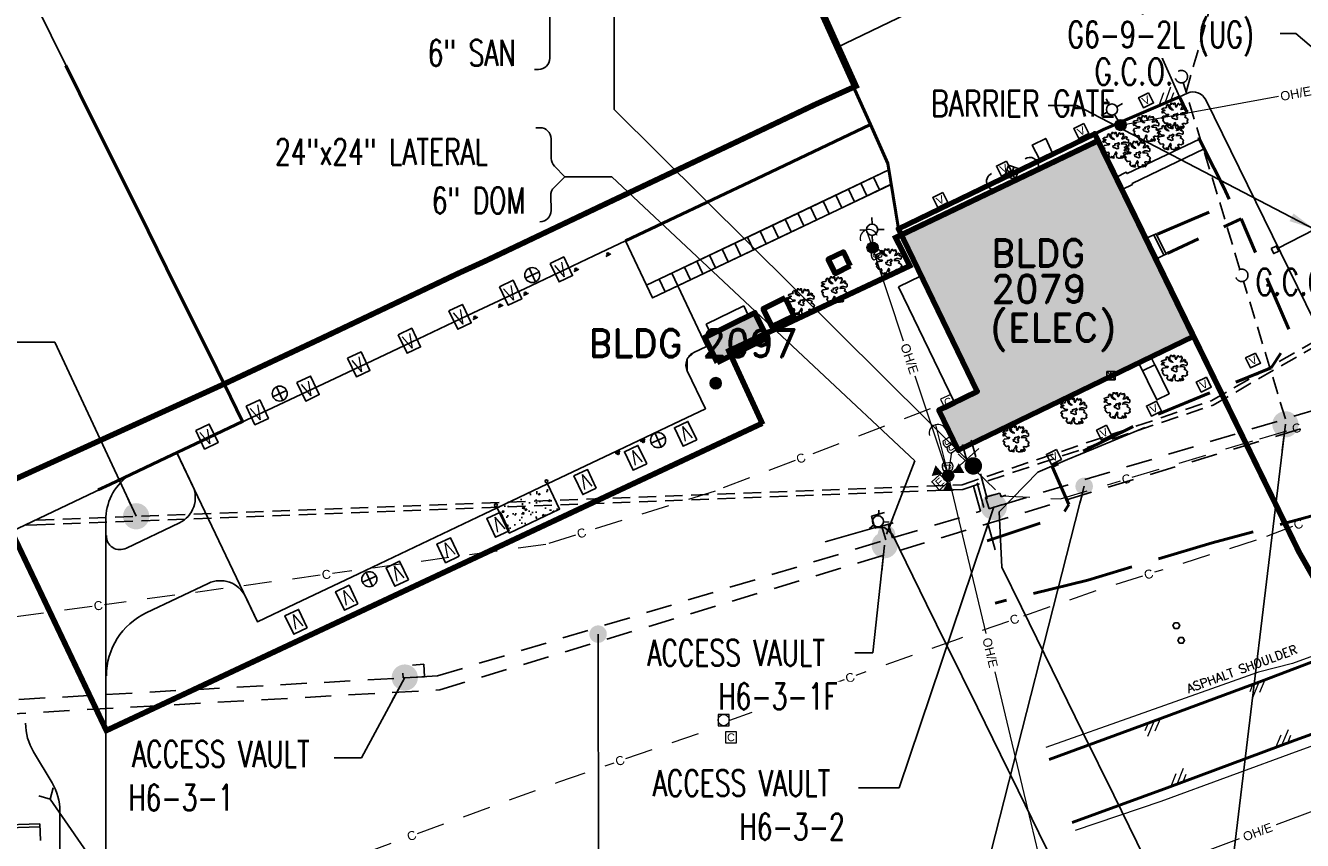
# Model space of a CAD drawing. Header units: inches. Extents: x 27388 to 48883, y 5676 to 18157.
# Tile 3 of 12: x 32166 to 37649, y 8041 to 11543. Entities that reach past the tile are written whole.
import ezdxf
from ezdxf.enums import TextEntityAlignment as Align

# ---------------------------------------------------------------- set-up
doc = ezdxf.new("R2010")
doc.units = ezdxf.units.IN
doc.header["$LTSCALE"] = 1200
doc.header["$MEASUREMENT"] = 0
for name, pattern in [('D10', [0.175, 0.1, -0.075]), ('D20', [0.3, 0.2, -0.1]), ('DASHED4', [0.1875, 0.125, -0.0625]), ('DASHED8', [0.09375, 0.0625, -0.03125]), ('HIDDEN1', [0.15625, 0.09375, -0.0625])]:
    doc.linetypes.add(name, pattern=pattern)
for name, color, linetype in [('26091_BASE_FUTURE$0$A-SITE-PKNG', 251, 'Continuous'), ('26091_BASE_FUTURE$0$PL_CONC', 251, 'Continuous'), ('26091_BASE_FUTURE$0$PLB_SIDEWALK', 251, 'Continuous'), ('C-3D POLYLINE', 251, 'Continuous'), ('C-BOLLARD', 251, 'Continuous'), ('C-CONCRETE', 251, 'Continuous'), ('C-FORCE PROTECTION', 251, 'Continuous'), ('C-NEW PVMT', 251, 'Continuous'), ('C-PROJECT LIMITS', 52, 'DASHED4'), ('C-SIGN', 251, 'Continuous'), ('MU-DIR-BURD', 160, 'DASHED8'), ('MU-EXST-MAIN-UTILDR', 251, 'HIDDEN1'), ('MU-EXST-SITE-NOTE', 251, 'Continuous'), ('MU-SHAD', 251, 'Continuous'), ('MU-SITE-NOTES', 11, 'Continuous'), ('Pipes-Water-E-DB-Deluge-16.00', 251, 'DASHED8'), ('Pipes-Water-E-DB-Re-Circ.-01.50', 251, 'DASHED8'), ('PL_CLVRT', 251, 'Continuous'), ('Utilidor-Below-E', 51, 'DASHED8'), ('V-COMM-EQPM', 251, 'Continuous'), ('V-COMM-POLE-GUYS', 251, 'Continuous'), ('V-DOMW-HYDR', 251, 'Continuous'), ('V-LITE-EXTR', 251, 'Continuous'), ('V-POWR-DEVC', 251, 'Continuous'), ('V-POWR-JBOX', 251, 'Continuous'), ('V-POWR-XFMR-POLM', 251, 'Continuous'), ('V-ROAD-IDEN', 251, 'Continuous'), ('V-SITE-CONC', 251, 'Continuous'), ('V-SITE-SIGN', 251, 'Continuous'), ('V-SITE-VEGE', 251, 'Continuous'), ('V-SITE-WALK', 251, 'Continuous')]:
    doc.layers.add(name, color=color, linetype=linetype)
for name, color, linetype, lineweight in [('E-ELEC-C', 251, 'Continuous', 25), ('V-APRN-OTLN', 251, 'Continuous', 50), ('V-COMM-JBOX', 251, 'Continuous', 18), ('V-COMM-UNDR', 251, 'D10', 18), ('V-EXST-BLDG-OTLN', 34, 'Continuous', 90), ('V-POWR-POLE', 251, 'Continuous', 18), ('V-POWR-POLE-GUYS', 251, 'Continuous', 18), ('V-PRIM-OVHD', 251, 'Continuous', 18), ('V-PVMT-ASPH', 251, 'Continuous', 18), ('V-ROAD-ASPH', 251, 'Continuous', 50), ('V-ROAD-GRVL', 251, 'D20', 50), ('V-ROAD-SHLD', 251, 'Continuous', 20), ('V-SECD-OVHD', 251, 'Continuous', 18)]:
    doc.layers.add(name, color=color, linetype=linetype, lineweight=lineweight)
doc.styles.add('AR80', font='ARIAL.TTF', dxfattribs={"height": 3.2})
doc.styles.add('Arial', font='ARIAL.TTF')
doc.styles.add('ROMAND', font='romand.shx')
doc.styles.add('RomanS', font='romans.shx', dxfattribs={"width": 0.85})
doc.dimstyles.get("Standard").update_dxf_attribs({"dimtxt": 0.09375, "dimasz": 0.09375, "dimexe": 0.0625, "dimexo": 0.0625, "dimgap": 0.03125, "dimtad": 1, "dimdec": 8, "dimzin": 0, "dimdsep": 46, "dimlunit": 4, "dimtxsty": 'RomanS', "dimcen": 0.09, "dimclrd": 254, "dimclre": 254, "dimclrt": 256, "dimadec": 0, "dimazin": 0, "dimtfac": 1, "dimtdec": 8, "dimtofl": 0, "dimtmove": 0, "dimatfit": 3, "dimfxl": 1, "dimtolj": 1, "dimtzin": 0, "dimlwd": -1, "dimlwe": -1, "dimarcsym": 0})
doc.dimstyles.new('X Site Notes', dxfattribs={"dimtxt": 0.09375, "dimasz": 0.09375, "dimexe": 0.0625, "dimexo": 0.0625, "dimgap": 0.03125, "dimtad": 1, "dimdec": 8, "dimzin": 0, "dimdsep": 46, "dimlunit": 4, "dimtxsty": 'RomanS', "dimcen": 0.09, "dimclrd": 253, "dimclre": 253, "dimclrt": 256, "dimadec": 0, "dimazin": 0, "dimtfac": 1, "dimtdec": 8, "dimtofl": 0, "dimtmove": 0, "dimatfit": 3, "dimldrblk": 'DOT', "dimfxl": 1, "dimtolj": 1, "dimtzin": 0, "dimlwd": -1, "dimlwe": -1, "dimarcsym": 0})

# ---------------------------------------------------------------- blocks, each defined once
blk = doc.blocks.new('COE-trans')
at = {"linetype": 'Continuous'}
blk.add_hatch(color=256, dxfattribs=at).paths.add_polyline_path([(0, -0.05), (-0.051, -0.138), (0.051, -0.138)])
blk = doc.blocks.new('coe-jbox')
at = {"lineweight": 18}
blk.add_lwpolyline([(-0.032, 0.038), (-0.032, -0.038, 0.360683), (0.032, -0.038), (0.032, 0.038, 0.360683)], format="xyb", close=True, dxfattribs=at)
at = {"style": 'Arial'}
blk.add_text('J', height=0.07, dxfattribs=at).set_placement((0, 0), align=Align.MIDDLE)
blk = doc.blocks.new('COE-VHO')
blk.add_lwpolyline([(0.05, 0.05), (-0.05, 0.05), (-0.05, -0.05), (0.05, -0.05)], close=True)
at = {"style": 'Arial'}
blk.add_text('V', height=0.07, dxfattribs=at).set_placement((0, 0), align=Align.MIDDLE)
blk = doc.blocks.new('coe-tree')
for points in [[(0.082, 0.038), (0.105, 0.032), (0.11, 0.037), (0.111, 0.058), (0.105, 0.063), (0.095, 0.062), (0.088, 0.068), (0.097, 0.073), (0.096, 0.081), (0.083, 0.087), (0.069, 0.069), (0.051, 0.065), (0.06, 0.084), (0.067, 0.096), (0.065, 0.106), (0.057, 0.103), (0.062, 0.115), (0.049, 0.114), (0.038, 0.107), (0.031, 0.117), (0.031, 0.121), (0.024, 0.117), (0.014, 0.095), (0.008, 0.086), (0.002, 0.099), (0, 0.123), (-0.013, 0.123), (-0.013, 0.12), (-0.007, 0.118), (-0.011, 0.112), (-0.018, 0.114), (-0.028, 0.123), (-0.039, 0.123), (-0.038, 0.117), (-0.034, 0.114), (-0.047, 0.107), (-0.05, 0.104), (-0.043, 0.094), (-0.045, 0.083), (-0.031, 0.074), (-0.017, 0.062), (-0.031, 0.064), (-0.051, 0.078), (-0.062, 0.108), (-0.07, 0.11), (-0.078, 0.1), (-0.079, 0.092), (-0.077, 0.084), (-0.087, 0.082), (-0.104, 0.078), (-0.115, 0.073), (-0.12, 0.068), (-0.111, 0.06), (-0.094, 0.06), (-0.091, 0.058), (-0.103, 0.053), (-0.116, 0.048), (-0.119, 0.041), (-0.114, 0.037), (-0.099, 0.04), (-0.094, 0.034), (-0.083, 0.024), (-0.059, 0.023), (-0.065, 0.014), (-0.106, 0.008), (-0.113, -0.001), (-0.118, -0.012), (-0.103, -0.016), (-0.106, -0.022), (-0.111, -0.033), (-0.091, -0.058), (-0.088, -0.057), (-0.069, -0.053), (-0.063, -0.066), (-0.07, -0.08), (-0.056, -0.099), (-0.033, -0.104), (-0.035, -0.1), (-0.044, -0.091), (-0.035, -0.093), (-0.031, -0.102), (-0.026, -0.105), (-0.019, -0.104), (-0.021, -0.094), (-0.024, -0.086), (-0.013, -0.074), (-0.008, -0.06), (-0.002, -0.05), (0.002, -0.053), (0.004, -0.064), (-0.001, -0.078), (0.006, -0.101), (0.02, -0.105), (0.039, -0.105), (0.043, -0.087), (0.047, -0.087), (0.053, -0.095), (0.047, -0.105), (0.057, -0.102), (0.06, -0.094), (0.058, -0.086), (0.066, -0.089), (0.067, -0.094), (0.066, -0.098), (0.072, -0.102), (0.079, -0.093), (0.07, -0.074), (0.062, -0.064), (0.07, -0.059), (0.082, -0.06), (0.092, -0.062), (0.103, -0.056), (0.113, -0.052), (0.108, -0.037), (0.114, -0.022), (0.106, -0.013), (0.097, -0.007), (0.085, -0.001), (0.094, 0.006), (0.087, 0.018), (0.064, 0.022), (0.048, 0.02), (0.05, 0.031), (0.066, 0.038)], [(0.014, -0.013), (0.021, -0.008), (0.013, 0.001), (0.011, 0.008), (0.023, 0.013), (0.028, 0.024), (0.021, 0.032), (0.007, 0.024), (-0.006, 0.022), (-0.014, 0.02), (-0.012, 0.006), (-0.029, 0.004), (-0.026, -0.011), (-0.014, -0.014), (-0.006, -0.018), (0.008, -0.024), (0.021, -0.019)]]:
    blk.add_lwpolyline(points, close=True)
blk = doc.blocks.new('coe-mh')
at = {"linetype": 'Continuous'}
blk.add_lwpolyline([(-0.05, -0.05), (0.05, -0.05), (0.05, 0.05), (-0.05, 0.05)], close=True, dxfattribs=at)
blk.add_circle((0, 0), 0.05, dxfattribs=at)
blk = doc.blocks.new('coe-pedc')
blk.add_lwpolyline([(-0.05, -0.05), (0.05, -0.05), (0.05, 0.05), (-0.05, 0.05)], close=True)
at = {"style": 'Arial'}
blk.add_text('C', height=0.07, dxfattribs=at).set_placement((0, 0), align=Align.MIDDLE)
blk = doc.blocks.new('p1')
at = {"color": 0}
for p, q in [((-0.7, 0), (0.32, 1.09)), ((0, 0), (1.27, 1.36)), ((0.7, 0), (1.31, 0.66))]:
    blk.add_line(p, q, dxfattribs=at)
blk = doc.blocks.new('p2')
at = {"color": 0}
for p, q in [((0, 0), (-1.27, -1.36)), ((0.7, 0), (-0.32, -1.09)), ((-0.7, 0), (-1.31, -0.66))]:
    blk.add_line(p, q, dxfattribs=at)
blk = doc.blocks.new('COE-signp')
blk.add_lwpolyline([(-0.015, 0.026), (-0.03, 0), (-0.015, -0.026), (0.015, -0.026), (0.03, 0), (0.015, 0.026)], close=True)
blk = doc.blocks.new('coe-anchor')
blk.add_arc((-0.078, 0), 0.0776, 270, 90)
blk = doc.blocks.new('coe-pp')
blk.add_hatch(color=256).paths.add_polyline_path([(-0.05, 0, 1), (0.05, 0, 1)])
blk.add_circle((0, 0), 0.05)
blk = doc.blocks.new('COE-FH')
for points in [[(0, 0.05), (0, 0.101)], [(-0.035, -0.035), (-0.071, -0.071)], [(0.035, -0.035), (0.071, -0.071)]]:
    blk.add_lwpolyline(points)
blk.add_circle((0, 0), 0.05)
blk = doc.blocks.new('COE-ppl')
blk.add_hatch(color=256).paths.add_polyline_path([(-0.05, 0, 1), (0.05, 0, 1)])
blk.add_circle((0, 0), 0.05)
at = {"layer": 'V-LITE-EXTR'}
for points in [[(0.05, 0), (0.11, 0)], [(0.16, 0.05), (0.16, 0.109)], [(0.16, 0.05), (0.16, 0.104)], [(0.21, 0), (0.269, 0)], [(0.16, -0.109), (0.16, -0.05)]]:
    blk.add_lwpolyline(points, dxfattribs=at)
blk.add_circle((0.16, 0), 0.05, dxfattribs=at)
blk = doc.blocks.new('COE-pede')
blk.add_lwpolyline([(-0.05, -0.05), (0.05, -0.05), (0.05, 0.05), (-0.05, 0.05)], close=True)
at = {"style": 'Arial'}
blk.add_text('E', height=0.07, dxfattribs=at).set_placement((0, 0), align=Align.MIDDLE)
blk = doc.blocks.new('SIGN')
at = {"layer": 'C-SIGN'}
h = blk.add_hatch(color=256, dxfattribs=at)
edge = h.paths.add_edge_path()
edge.add_arc((1391271.72, 3961353.11), 0.417, 0, 360)
for points in [[(1391271.72, 3961352.7), (1391270.72, 3961352.7)], [(1391271.72, 3961352.7), (1391272.72, 3961352.7)]]:
    blk.add_lwpolyline(points, dxfattribs=at)
blk.add_circle((1391271.72, 3961353.11), 0.417, dxfattribs=at)
blk = doc.blocks.new('A$C74487909')
at = {"layer": 'E-ELEC-C'}
for p, q in [((-1601.6, -212.3), (-1543, -185.7)), ((-1585.6, -169.7), (-1559, -228.3)), ((-2686.1, -721.7), (-2627.5, -695)), ((-2670.1, -679.1), (-2643.4, -737.6)), ((-1061.3, -921.7), (-1002.7, -895)), ((-1045.3, -879.1), (-1018.7, -937.6)), ((-2285.5, -1476.6), (-2258.8, -1535.1)), ((-2301.4, -1519.2), (-2242.9, -1492.5))]:
    blk.add_line(p, q, dxfattribs=at)
for centre in [(-1572.3, -199), (-2656.8, -708.3), (-1032, -908.3), (-2272.1, -1505.9)]:
    blk.add_circle(centre, 32.2, dxfattribs=at)
blk = doc.blocks.new('_Dot')
at = {"color": 0, "linetype": 'ByBlock', "lineweight": -2}
blk.add_line((-0.5, 0), (-1, 0), dxfattribs=at)
at = {"color": 0, "linetype": 'ByBlock', "const_width": 0.5}
blk.add_lwpolyline([(-0.25, 0, 1), (0.25, 0, 1)], format="xyb", close=True, dxfattribs=at)

msp = doc.modelspace()

# ---------------------------------------------------------------- hatches: boundary and pattern name
at = {"layer": 'C-CONCRETE'}
h = msp.add_hatch(dxfattribs=at)
h.set_pattern_fill('AR-CONC', color=256, scale=12, style=0)
h.set_pattern_definition([(50, (34298.19, 9443.88), (86.071, -7.53), [9, -99]), (355, (34298.19, 9443.88), (-16.65, 90.263), [7.2, -79.2]), (100.45, (34305.36, 9443.25), (69.42, 82.733), [7.65, -84.137]), (46.184, (34298.19, 9467.88), (128.07, -19.86), [13.5, -148.5]), (96.636, (34308.86, 9466.23), (112.16, 116.89), [11.473, -126.206]), (351.184, (34298.19, 9467.88), (112.16, 116.89), [10.8, -118.8]), (21, (34310.19, 9461.88), (71.63, -48.314), [9, -99]), (326, (34310.19, 9461.88), (29.198, 87.02), [7.2, -79.2]), (71.45, (34316.16, 9457.855), (100.827, 38.704), [7.65, -84.137]), (37.5, (34298.187, 9443.88), (1.459, 39.9473), [0, -78.24, 0, -80.4, 0, -79.5]), (7.5, (34298.187, 9443.88), (31.568, 47.329), [0, -45.84, 0, -76.44, 0, -30.3]), (327.5, (34271.427, 9443.88), (64.0587, -2.7066), [0, -30, 0, -93.6, 0, -124.2]), (317.5, (34259.43, 9443.88), (69.982, 12.013), [0, -39, 0, -62.16, 0, -88.2])])
h.paths.add_polyline_path([(34459.7, 9464.9), (34243, 9361.8), (34191.4, 9470.2), (34408.1, 9573.3)])
at = {"layer": 'MU-SHAD'}
for points in [[(37013.1, 10550.7), (36970.4, 10624.3), (36976.1, 10626.9), (36853.6, 10879.7), (36771.6, 11047.5), (35927.1, 10643), (36252.9, 9970.1), (36155.6, 9923), (36159.9, 9914.1), (36116.7, 9893.2), (36112.4, 9902), (36088, 9890.2), (36146.2, 9769.9, -0.173452), (36153.2, 9755.4), (36155.7, 9750.3, -0.322456), (36170.4, 9726.5), (36168, 9724.8), (36171.6, 9717.4), (36808.8, 10025.9), (36808.8, 10056.1), (36844.8, 10056.1), (36844.8, 10043.3), (36946.5, 10092.5), (36944.3, 10097.1), (36987.5, 10112.3), (37180.4, 10205.7)], [(35135.9, 10094.5), (35351.3, 10200.2), (35298.2, 10308.4), (35082.8, 10202.7)]]:
    msp.add_hatch(color=256, dxfattribs=at).paths.add_polyline_path(points)

# ---------------------------------------------------------------- linework, layer by layer
at = {"layer": '26091_BASE_FUTURE$0$A-SITE-PKNG'}
for p, q in [((32510.4, 7802.2), (32510.4, 9417.1)), ((32200.4, 8421.9), (32280.3, 8287.6)), ((32313.6, 7879.7), (32313.6, 8166.8))]:
    msp.add_line(p, q, dxfattribs=at)
for centre, radius, start, end in [((32746.6, 9417.1), 236.2, 127.0562, 180), ((32402.5, 8544.5), 236.3, 180.0038, 211.2299), ((32077.3, 8166.8), 236.2, 359.9996, 30.758)]:
    msp.add_arc(centre, radius, start, end, dxfattribs=at)
at = {"layer": '26091_BASE_FUTURE$0$PL_CONC'}
for p, q in [((32060.9, 11936.3), (33098.4, 9840.7)), ((33098.4, 9840.7), (31381, 9023.7))]:
    msp.add_line(p, q, dxfattribs=at)
at = {"layer": '26091_BASE_FUTURE$0$PLB_SIDEWALK'}
for p, q in [((30426.9, 8054.1), (32227.4, 8111.6)), ((30426.9, 8042.1), (32227.8, 8099.6)), ((32227.4, 8111.6), (32229.7, 8040.6))]:
    msp.add_line(p, q, dxfattribs=at)
at = {"layer": 'C-3D POLYLINE'}
for points in [[(36519, 12002.4, 5448), (36811, 11933.9, 5450.3), (36966.1, 11585.3, 5452.1), (37121.2, 11236.7, 5453.2)], [(37121.2, 11236.7, 5453.2), (36966.1, 11585.3, 5452.1), (36811, 11933.9, 5450.3), (36519, 12002.3, 5448)], [(34741.9, 10617.3, 5433.5), (34995.8, 10737.6, 5434.7), (35266.9, 10866, 5436), (35537.9, 10994.9, 5437), (35794.5, 11117.1, 5437.8), (35868.6, 10949.8, 5437.1), (35873.2, 10921.8, 5437.2), (35628.2, 10805.1, 5435.9), (35357.3, 10676.2, 5434.9), (35086.4, 10547.3, 5433.6), (34832.7, 10426.6, 5432.4)], [(35873.2, 10921.8, 5437.2), (35883.2, 10860.3, 5437.3), (35653.9, 10751, 5435.6), (35383.1, 10622, 5434.7), (35112.2, 10493.1, 5433.6), (34966.8, 10423.9, 5432)], [(36397.9, 8317, 5445.8), (36517.6, 8072.9, 5445.5), (36650, 7803.7, 5448), (36781.8, 7534.2, 5452.8), (36818.4, 7459.5, 5455.1), (36823.3, 7227.4, 5461.2), (36662.2, 7060.1, 5466.6), (37148, 7238.2, 5467.4), (37551.7, 7380.1, 5462.4), (37339.2, 7386.2, 5463.8), (37184.1, 7531.5, 5458.2), (37103.1, 7696.6, 5451), (36971, 7966, 5446.2), (36838.9, 8235.4, 5443.7), (36706.8, 8504.7, 5444), (36574.7, 8774.1, 5446.6), (36442.6, 9043.5, 5448.4), (36358.5, 9214.8, 5450.5), (36347.1, 9452.6, 5451.7), (36512.6, 9623.9, 5452.9), (36640.9, 9677.2, 5451.2), (36751.7, 9723.3, 5449.9), (36862.5, 9769.4, 5448.5), (36973.2, 9815.5, 5447)], [(35599.6, 9323.6, 5453.2), (35810.3, 9384.4, 5452.6), (35855.1, 9385.8, 5452.2), (35888.4, 9355.9, 5452), (36035.3, 9056.3, 5452.3), (36121.3, 8881, 5450.2), (36253.4, 8611.7, 5448.1), (36385.5, 8342.3, 5445.8), (36397.9, 8317, 5445.8)]]:
    msp.add_polyline3d(points, dxfattribs=at)
at = {"layer": 'C-BOLLARD'}
for centre in [(34402.9, 9584.1), (34186.2, 9481)]:
    msp.add_circle(centre, 6, dxfattribs=at)
at = {"layer": 'C-CONCRETE'}
for points in [[(34832.7, 10426.6), (35873.2, 10921.8)], [(34858.4, 10372.4), (35883.3, 10860.1)], [(35753.7, 10864.9), (35779.5, 10810.7)], [(35807.9, 10890.7), (35833.6, 10836.5)], [(35645.3, 10813.3), (35671.1, 10759.1)], [(35699.5, 10839.1), (35725.3, 10784.9)], [(35537, 10761.7), (35562.8, 10707.6)], [(35591.1, 10787.5), (35616.9, 10733.4)], [(35428.6, 10710.2), (35454.4, 10656)], [(35482.8, 10736), (35508.6, 10681.8)], [(35320.3, 10658.6), (35346, 10604.4)], [(35374.4, 10684.4), (35400.2, 10630.2)], [(35211.9, 10607), (35237.7, 10552.9)], [(35266.1, 10632.8), (35291.9, 10578.6)], [(35049.4, 10529.7), (35075.2, 10475.5)], [(35103.5, 10555.5), (35129.3, 10501.3)], [(35157.7, 10581.3), (35183.5, 10527.1)], [(34941, 10478.1), (34966.8, 10423.9)], [(34995.2, 10503.9), (35021, 10449.7)], [(34886.8, 10452.3), (34912.6, 10398.2)], [(34459.7, 9464.9), (34243, 9361.8), (34191.4, 9470.2), (34408.1, 9573.3), (34459.7, 9464.9)]]:
    msp.add_lwpolyline(points, dxfattribs=at)
msp.add_lwpolyline([(34459.7, 9464.9), (34243, 9361.8), (34191.4, 9470.2), (34408.1, 9573.3)], close=True, dxfattribs=at)
at = {"layer": 'C-FORCE PROTECTION'}
msp.add_line((37290.7, 12242.1), (35646.5, 11446.1), dxfattribs=at)
at = {"layer": 'C-NEW PVMT', "flags": 128}
msp.add_lwpolyline([(37121.2, 11236.7), (36811, 11933.9)], dxfattribs=at)
for points in [[(37121.2, 11236.7), (37155.9, 11252, -0.402377), (37234, 11223.5), (38164, 9327.1)], [(32816.1, 9707.1), (32883.6, 9565.4, -0.414214), (32826.8, 9405.5), (32599, 9297.1)], [(32684.3, 9018.7), (32950.6, 9145.4, -0.414214), (33110.5, 9088.6), (33162, 8980.3)]]:
    msp.add_lwpolyline(points, format="xyb", dxfattribs=at)
at = {"layer": 'C-NEW PVMT'}
msp.add_lwpolyline([(34741.9, 10617.3), (34858.4, 10372.4)], dxfattribs=at)
msp.add_lwpolyline([(35085.3, 9895.6), (35008, 10058.1, -0.414214), (35036.4, 10138.1), (35090.6, 10163.9), (34966.8, 10423.9)], format="xyb", dxfattribs=at)
msp.add_polyline3d([(32816.2, 9707, 5431.3), (33162, 8980.3, 5423.4), (33324.6, 9057.6, 5422), (33595.5, 9186.6, 5420.4), (33866.4, 9315.5, 5422), (34137.2, 9444.4, 5423.5), (34191.4, 9470.2, 5423.9), (34243, 9361.8, 5425.7), (34459.7, 9464.9, 5426.8), (34408.1, 9573.3, 5425), (34679, 9702.2, 5426.5), (34949.9, 9831.2, 5428), (35085.3, 9895.6, 5428.7), (35008, 10058.1, 5429.8), (35008, 10109.7, 5435.4), (35036.4, 10138.1, 5430.4), (35090.6, 10163.9, 5437.1), (34966.8, 10423.9, 5432), (34858.4, 10372.4, 5431.8), (34832.7, 10426.6, 5432.2), (34741.9, 10617.3, 5433.5), (34606.4, 10552.9, 5433), (34335.5, 10424, 5432.3), (34063.7, 10296.9, 5431.1), (33792.8, 10168.1, 5430.1), (33521.8, 10039.4, 5429.3), (33250.3, 9911.9, 5428.4), (32978.9, 9784.1, 5430), (32816.2, 9707, 5431.3)], dxfattribs=at)
for centre, radius, start, end in [((32571.8, 9348.9), 58.6, 177.6951, 297.7557), ((32813.2, 8747.8), 300, 115.4504, 180.0002)]:
    msp.add_arc(centre, radius, start, end, dxfattribs=at)
at = {"layer": 'C-PROJECT LIMITS', "const_width": 24, "flags": 128}
msp.add_lwpolyline([(35331.8, 9828.3), (35186.2, 10144.3), (35963.4, 10510.1), (35902.6, 10631.3), (36771.6, 11047.5), (37106, 10362.7)], dxfattribs=at)
at = {"layer": 'E-ELEC-C'}
for points in [[(34419.3, 10520.6), (34477.5, 10548.1), (34515.2, 10468.4), (34457.1, 10440.8)], [(34201.2, 10420.3), (34259.4, 10447.9), (34297.1, 10368.1), (34239, 10340.6)], [(33984.1, 10317), (34042.3, 10344.5), (34080, 10264.8), (34021.9, 10237.3)], [(33766.5, 10213.9), (33824.6, 10241.5), (33862.3, 10161.7), (33804.2, 10134.2)], [(33549.1, 10112.7), (33607.3, 10140.2), (33645, 10060.5), (33586.9, 10033)], [(33331.8, 10008.7), (33389.9, 10036.2), (33427.7, 9956.5), (33369.6, 9929)], [(33113.6, 9906.5), (33171.7, 9934.1), (33209.4, 9854.3), (33151.3, 9826.8)], [(32897.1, 9802.5), (32955.3, 9830), (32993, 9750.3), (32934.9, 9722.8)], [(35048.2, 9762), (34990.1, 9734.4), (34952.3, 9814.2), (35010.5, 9841.7)], [(34833.5, 9658.7), (34775.3, 9631.2), (34737.6, 9710.9), (34795.7, 9738.5)], [(34617.1, 9554.7), (34558.9, 9527.2), (34521.2, 9606.9), (34579.3, 9634.5)], [(34242.8, 9371.4), (34184.7, 9343.9), (34146.9, 9423.6), (34205.1, 9451.1)], [(34028.3, 9261.7), (33970.1, 9234.1), (33932.4, 9313.9), (33990.5, 9341.4)], [(33810.3, 9160.7), (33752.2, 9133.1), (33714.4, 9212.9), (33772.6, 9240.4)], [(33593.3, 9057.3), (33535.1, 9029.8), (33497.4, 9109.5), (33555.5, 9137.1)], [(33376.2, 8954), (33318, 8926.5), (33280.3, 9006.2), (33338.4, 9033.7)]]:
    msp.add_lwpolyline(points, close=True, dxfattribs=at)
at = {"layer": 'MU-DIR-BURD'}
for p, q in [((37381.1, 10494.6), (37137.4, 11297.6)), ((37576, 9852.5), (37396.6, 10443.6))]:
    msp.add_line(p, q, dxfattribs=at)
for centre in [(37129.6, 11323.1), (37388.9, 10469.1)]:
    msp.add_circle(centre, 26.7, dxfattribs=at)
at = {"layer": 'MU-EXST-MAIN-UTILDR'}
for p, q in [((36356.2, 9482.2), (37741.2, 9902.6)), ((36295.6, 9508.2), (36227.5, 9760.7)), ((36266.3, 9455), (36189, 9742)), ((36329.7, 9289.8), (36252.4, 9576.8)), ((35889.4, 9340.6), (36266.3, 9455)), ((35842.1, 9393.7), (35860.8, 9331.9)), ((35871, 9401.4), (35889.4, 9340.6)), ((33935.1, 8747.4), (35860.8, 9331.9)), ((33935.1, 8747.4), (30371.1, 8547.5))]:
    msp.add_line(p, q, dxfattribs=at)
msp.add_lwpolyline([(30370.9, 8487.4), (33945, 8687.8), (45606.1, 12227.3)], dxfattribs=at)
at = {"layer": 'MU-EXST-MAIN-UTILDR', "flags": 128}
for points in [[(36288.5, 9515.7), (36304.4, 9465.7), (36393.2, 9493.5), (36382.3, 9526.4), (36355.5, 9517.9), (36349.7, 9533.4)], [(35813.2, 9382.8), (35798.3, 9434.3), (35877, 9456.2), (35891.7, 9404.9)], [(33879.4, 8744.5), (33787.5, 8739.4), (33784.8, 8774.7), (33810.2, 8777.5), (33809.5, 8793.2), (33876.5, 8797.8)]]:
    msp.add_lwpolyline(points, close=True, dxfattribs=at)
at = {"layer": 'MU-EXST-SITE-NOTE', "ltscale": 0.7}
for p, q in [((34417, 11743.4), (34417, 11401.7)), ((34369, 11353.7), (34352.4, 11353.7)), ((34356.9, 11103.4), (34375.3, 11103.4)), ((34423.3, 11055.4), (34423.3, 10971.8)), ((34437.4, 10937.8), (34482.3, 10892.9)), ((34482.3, 10892.9), (34435.5, 10846)), ((34421.4, 10812.1), (34423.3, 10747.4))]:
    msp.add_line(p, q, dxfattribs=at)
for centre, start, end in [((34369, 11401.7), 270, 0), ((34375.3, 11055.4), 0, 90), ((34471.3, 10971.8), 180, 225.0152), ((34469.4, 10812.1), 134.9849, 180), ((34375.3, 10747.4), 270, 0)]:
    msp.add_arc(centre, 48, start, end, dxfattribs=at)
at = {"layer": 'Pipes-Water-E-DB-Deluge-16.00'}
msp.add_lwpolyline([(32214.2, 9416.5), (36187.8, 9569), (37257.7, 9929.7), (38658.8, 10736.7)], dxfattribs=at)
at = {"layer": 'Pipes-Water-E-DB-Re-Circ.-01.50'}
msp.add_lwpolyline([(32169.5, 9395.1), (32215, 9396.9), (36191.4, 9549.4), (37265.8, 9911.6), (38658.7, 10713.9)], dxfattribs=at)
at = {"layer": 'PL_CLVRT'}
msp.add_line((32271.4, 8218.5), (32717.4, 7576.3), dxfattribs=at)
msp.add_lwpolyline([(32223.4, 8232.2), (32271.4, 8218.5), (32285, 8266.5)], dxfattribs=at)
at = {"layer": 'Utilidor-Below-E', "color": 251, "linetype": 'Continuous'}
msp.add_lwpolyline([(37542.3, 10584.3), (37862.4, 10748.9)], dxfattribs=at)
msp.add_lwpolyline([(37515.5, 10584), (37526.5, 10562.6), (37547.8, 10573.6), (37536.8, 10594.9)], close=True, dxfattribs=at)
at = {"layer": 'V-APRN-OTLN'}
for points in [[(35794.5, 11117.1), (35565.8, 11623.9), (35467, 11843.4), (35196.1, 12441.2), (34924.4, 13045.7), (34652.3, 13644.4), (34408.8, 14179.3), (34408.5, 14244.1), (34409.1, 14841), (34411.1, 15444.3), (34410.7, 16043.5), (34411.4, 16226.6)], [(34741.9, 10617.3), (35305.4, 10884.2), (35794.5, 11117.1)]]:
    msp.add_lwpolyline(points, dxfattribs=at)
at = {"layer": 'V-APRN-OTLN', "flags": 128}
for points in [[(32477.5, 9547.2), (32528.2, 9570.7), (32590.4, 9601), (32769.2, 9685), (32896, 9744.8), (33098.4, 9840.7), (33046.1, 9947.1), (32928.5, 10184.4), (32810.8, 10421.8), (32693, 10659.7), (32574.9, 10896.5), (32456.6, 11133.7), (32338.5, 11371.1)], [(35794.5, 11117.1), (35868.6, 10949.8), (35914.5, 10669.2)]]:
    msp.add_lwpolyline(points, dxfattribs=at)
at = {"layer": 'V-COMM-EQPM'}
for p, q in [((36371, 10897.4), (36432.4, 10926.4)), ((36424.3, 10903.8), (36379.1, 10920)), ((36416.2, 10881.2), (36387.2, 10942.6)), ((36409.8, 10934.5), (36393.6, 10889.3))]:
    msp.add_line(p, q, dxfattribs=at)
for points in [[(36432.4, 10926.4), (36416.2, 10881.2), (36371, 10897.4), (36387.2, 10942.6)], [(36808.8, 10056.1), (36844.8, 10056.1), (36844.8, 10020.1), (36808.8, 10020.1)]]:
    msp.add_lwpolyline(points, close=True, dxfattribs=at)
for points in [[(36808.8, 10056.1), (36844.8, 10020.1)], [(36808.8, 10020.1), (36844.8, 10056.1)], [(36808.8, 10038.1), (36844.8, 10038.1)], [(36826.8, 10056.1), (36826.8, 10020.1)]]:
    msp.add_lwpolyline(points, dxfattribs=at)
at = {"layer": 'V-COMM-POLE-GUYS'}
for p in [(36295.9, 10856.9), (36510.2, 10958.6)]:
    msp.add_line(p, (36401.7, 10911.9), dxfattribs=at)
at = {"layer": 'V-COMM-UNDR'}
for points in [[(36051, 9896), (35520.7, 9692.7)], [(36918.9, 9601.6), (37466.4, 9767), (37598.5, 9805.2)], [(35470.5, 9673.4), (35127.7, 9542), (34579.3, 9369.4)], [(36170.5, 9702), (36206.4, 9667.7)], [(36245.2, 9630.5), (36358.8, 9521.8), (36610.8, 9508.5), (36867.5, 9586)], [(37606.5, 9390), (37450.5, 9330.5), (37014.4, 9193)], [(34528, 9353.2), (34400.1, 9313), (33484.3, 9187.5)], [(33431.1, 9180.2), (32505.1, 9053.3)], [(36963.1, 9176.8), (36762.4, 9113.5), (36437.9, 8999.7)], [(32451.8, 9046), (32066.7, 8993.2)], [(36387.2, 8981.9), (36170.7, 8906), (35732, 8749.2)], [(35681.3, 8731.1), (35188.6, 8556.7)], [(34744, 8392.2), (35125.5, 8525)], [(33849.5, 8070.4), (34456.3, 8292.1), (34693.2, 8374.5)], [(32998.8, 7791.2), (33426.8, 7916), (33799, 8052)]]:
    msp.add_lwpolyline(points, dxfattribs=at)
at = {"layer": 'V-EXST-BLDG-OTLN', "flags": 128}
for points in [[(37180.4, 10205.7), (36171.6, 9717.4), (36088, 9890.2), (36252.9, 9970.1), (35914.5, 10669.2), (36757.7, 11077.4), (37180.4, 10205.7)], [(35707.6, 10509.3), (35642.9, 10477.6), (35613.3, 10537.9), (35678, 10569.6)], [(35427.5, 10371.8), (35333.8, 10325.8), (35371.3, 10249.4), (35465, 10295.4)], [(35135.9, 10094.5), (35351.3, 10200.2), (35298.2, 10308.4), (35082.8, 10202.7)]]:
    msp.add_lwpolyline(points, close=True, dxfattribs=at)
at = {"layer": 'V-POWR-POLE-GUYS'}
for p, q in [((35776.1, 10664), (35811.6, 10565.1)), ((36073.3, 9827.3), (36133.7, 9586))]:
    msp.add_line(p, q, dxfattribs=at)
at = {"layer": 'V-PRIM-OVHD'}
for p, q in [((38539.2, 8482.3), (37536.1, 8107.2)), ((37377.9, 8048), (36571.6, 7746.5))]:
    msp.add_line(p, q, dxfattribs=at)
at = {"layer": 'V-ROAD-ASPH'}
for p, q in [((36959.8, 8534.8), (37473.5, 8725.2)), ((36561.9, 8388.7), (36959.8, 8534.8))]:
    msp.add_line(p, q, dxfattribs=at)
for points in [[(37121.2, 11236.7), (36795.2, 11095.3), (36757.5, 11076.6)], [(37473.5, 8725.2), (38076.4, 8953.7)]]:
    msp.add_lwpolyline(points, dxfattribs=at)
at = {"layer": 'V-ROAD-ASPH', "flags": 128}
msp.add_lwpolyline([(36660.3, 8117.8), (37067.9, 8267.2), (37618, 8471.5), (38179.6, 8673.6), (38719.4, 8866.5), (38991.6, 8965.8), (39260.2, 9063.9), (39820.3, 9266.1), (40412.6, 9485.2), (40983.8, 9693.7), (41263.1, 9798.4)], dxfattribs=at)
at = {"layer": 'V-ROAD-GRVL', "flags": 128}
for points in [[(37311.2, 10847.2), (37227.5, 11012.4), (37207.4, 11055), (37121.2, 11236.7)], [(37027.7, 10646), (37174.7, 10709.3), (37342.2, 10779.1), (37311.2, 10847.2)], [(36296, 9327.9), (36617.6, 9435.9), (36645.6, 9484.4), (36575.2, 9647.1), (37017.4, 9867.8), (37515.1, 10072.1), (37604.9, 10206.3), (37385.7, 10712.3), (37203.5, 10626.6), (37068.6, 10563)]]:
    msp.add_lwpolyline(points, dxfattribs=at)
at = {"layer": 'V-ROAD-GRVL'}
msp.add_lwpolyline([(38189.3, 9158.6), (38186, 9193.7), (38091.1, 9364.7), (37786, 9461.5), (37261.6, 9319.6), (36727.9, 9159), (36330.2, 9060.7)], dxfattribs=at)
at = {"layer": 'V-ROAD-SHLD', "flags": 128}
msp.add_lwpolyline([(41148.1, 10116.1), (40875.1, 10008), (40299.4, 9800.3), (39702, 9585.3), (39264.2, 9426.4), (39153.3, 9349.3), (38912.8, 9295.1), (38638.3, 9259.2), (38580.9, 9215.9), (38268.5, 9039.3), (38071, 8970.6), (37606.8, 8800.7), (37461, 8764.3), (36943.8, 8581.2), (36547.3, 8440.8)], dxfattribs=at)
at = {"layer": 'V-ROAD-SHLD'}
msp.add_lwpolyline([(38532.1, 8725), (38196.7, 8629.5), (37634.4, 8426.4), (37041.8, 8207.4), (36673.2, 8083.2)], dxfattribs=at)
at = {"layer": 'V-SECD-OVHD'}
for p, q in [((36868.6, 11114.6), (37546.8, 11238.9)), ((35936.8, 10185.8), (35803.3, 10588.2)), ((36127.7, 9609.8), (35986.7, 10035.3)), ((36260.1, 9724.9), (36128.1, 9607.9)), ((36128.1, 9607.9), (36144.3, 9709)), ((36128.1, 9607.9), (36289.7, 8929.9)), ((36328.8, 8765.5), (36483.6, 8116.1)), ((36483.6, 8116.1), (36571.6, 7746.5))]:
    msp.add_line(p, q, dxfattribs=at)
at = {"layer": 'V-SITE-CONC'}
for p, q in [((35915.1, 10420.2), (36012.2, 10467.2)), ((35915.1, 10420.2), (36155.8, 9923.1)), ((35250.2, 10338.3), (35088.5, 10259)), ((35250.2, 10338.3), (35271.3, 10295.2)), ((35088.5, 10259), (35109.6, 10215.9))]:
    msp.add_line(p, q, dxfattribs=at)
msp.add_lwpolyline([(36576.3, 10993.6), (36546.9, 11057.2), (36489, 11028.9), (36520.9, 10968.1)], dxfattribs=at)
at = {"layer": 'V-SITE-CONC', "flags": 128}
for points in [[(37020.2, 10538.4), (37053.7, 10555.3), (37054.8, 10555.4), (37064.4, 10559.6), (37021.8, 10647.6), (37012.5, 10643.5), (37011.2, 10643.3), (36970.4, 10624.3)], [(37053.7, 10555.3), (37011.2, 10643.3)], [(36970.4, 10624.3), (37020.2, 10538.4)], [(36999.8, 10116.7), (37015.6, 10084.1), (37016.8, 10083.3), (37076.5, 9960.3), (37023.6, 9934.1), (36944.3, 10097.1)], [(36999.8, 10116.7), (36944.3, 10097.1)], [(37015.6, 10084.1), (36963.1, 10058.5)]]:
    msp.add_lwpolyline(points, dxfattribs=at)
at = {"layer": 'V-SITE-WALK'}
msp.add_lwpolyline([(36851, 10890.7), (36893.1, 10912.4), (36896.2, 10906.3), (37207.4, 11055), (37227.5, 11012.4), (36917.6, 10864.2), (36919.1, 10858.8), (36874.9, 10837.9)], dxfattribs=at)

# ---------------------------------------------------------------- block references
at = {"layer": 'C-SIGN', "yscale": 12, "zscale": 12}
for p, xscale, rotation in [((5387611.2, -50087060.1), 11.9999999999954, 25.45077689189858), ((5387473.3, -50087125.7), 11.9999999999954, 25.45077689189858), ((5387256.6, -50087228.8), 11.9999999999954, 25.45077689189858), ((5387148.2, -50087280.4), 11.9999999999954, 25.45077689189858), ((5387039.9, -50087332), 11.9999999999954, 25.45077689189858), ((-35468256.7, 35758282.9), -12.00000000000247, 205.4507769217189), ((-35468365, 35758231.4), -12.00000000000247, 205.4507769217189)]:
    msp.add_blockref('SIGN', p, dxfattribs=dict(at, xscale=xscale, rotation=rotation))
at = {"layer": 'E-ELEC-C'}
msp.add_blockref('A$C74487909', (35914.5, 10669.2), dxfattribs=at)
at = {"layer": 'MU-SHAD', "xscale": 480, "yscale": 480, "zscale": 480}
msp.add_blockref('coe-pp', (35130, 10005.4), dxfattribs=at)
at = {"layer": 'V-COMM-JBOX', "xscale": 479.9999999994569, "yscale": 480, "zscale": 480, "rotation": 25.80777377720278}
msp.add_blockref('coe-pedc', (36127.9, 9925.2), dxfattribs=at)
at = {"layer": 'V-COMM-JBOX', "xscale": 480, "yscale": 480, "zscale": 12}
for name, p in [('coe-mh', (35164.1, 8557.8)), ('coe-pedc', (35195.5, 8484))]:
    msp.add_blockref(name, p, dxfattribs=at)
at = {"layer": 'V-COMM-POLE-GUYS', "yscale": 480, "zscale": 12}
for p, xscale, rotation in [((36510.2, 10958.6), 479.9999999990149, 32.16725091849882), ((36295.9, 10856.9), 480.000000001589, 204.8196580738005)]:
    msp.add_blockref('coe-anchor', p, dxfattribs=dict(at, xscale=xscale, rotation=rotation))
at = {"layer": 'V-DOMW-HYDR', "xscale": 479.9999999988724, "yscale": 480, "zscale": 480, "rotation": 130.3106793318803}
msp.add_blockref('COE-FH', (35826.9, 9412.2), dxfattribs=at)
at = {"layer": 'V-POWR-DEVC', "yscale": 480}
for name, p, xscale, zscale, rotation in [('COE-VHO', (36977.7, 11221.1), 480.0000000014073, 12, 26.32944444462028), ('COE-VHO', (36699.5, 11089), 480.0000000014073, 12, 26.32944444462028), ('COE-VHO', (36367.6, 10927.7), 480.0000000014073, 12, 26.32944444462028), ('COE-VHO', (36094.3, 10792.5), 480.0000000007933, 12, 26.32953435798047), ('COE-VHO', (37437.5, 10103.2), 480.0000000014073, 12, 26.32944444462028), ('COE-VHO', (37225.9, 9999.8), 480.0000000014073, 12, 26.32944444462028), ('COE-VHO', (37011.8, 9896.1), 480.0000000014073, 12, 26.32944444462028), ('COE-VHO', (36797.5, 9792.7), 480.0000000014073, 12, 26.32944444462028), ('COE-VHO', (36582.4, 9688.9), 480.0000000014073, 12, 26.32944444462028), ('COE-pede', (36091.6, 9580), 480.0000000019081, 480, 42.69084643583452)]:
    msp.add_blockref(name, p, dxfattribs=dict(at, xscale=xscale, zscale=zscale, rotation=rotation))
at = {"layer": 'V-POWR-JBOX', "yscale": 480}
for p, xscale, zscale, rotation in [((35820.7, 10557), 479.9999999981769, 480, 294.7649640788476), ((36129.4, 9752.8), 479.9999999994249, 480, 304.074938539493), ((36146.5, 9728.1), 480.0000000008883, 480, 305.6844367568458), ((36125.3, 9647.1), 479.9999999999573, 12, 95.56360468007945)]:
    msp.add_blockref('coe-jbox', p, dxfattribs=dict(at, xscale=xscale, zscale=zscale, rotation=rotation))
at = {"layer": 'V-POWR-POLE', "zscale": 480}
for p, xscale, yscale, rotation in [((36868.6, 11114.6), 479.9999999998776, 480.0000000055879, 119.0686657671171), ((35803.3, 10588.2), 480.0000000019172, 480, 91.24567342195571)]:
    msp.add_blockref('COE-ppl', p, dxfattribs=dict(at, xscale=xscale, yscale=yscale, rotation=rotation))
at = {"layer": 'V-POWR-POLE'}
for p, xscale, yscale, zscale in [((35803.3, 10588.2), 39.36429098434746, 39.36429098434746, 39.36429098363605), ((36128.1, 9607.9), 480, 480, 12)]:
    msp.add_blockref('coe-pp', p, dxfattribs=dict(at, xscale=xscale, yscale=yscale, zscale=zscale))
at = {"layer": 'V-POWR-POLE-GUYS', "zscale": 480}
for p, xscale, yscale, rotation in [((35776.1, 10664), 480.0000000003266, 480.0000000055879, 107.9069906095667), ((36073.3, 9827.3), 479.9999999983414, 479.9999999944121, 106.7252259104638)]:
    msp.add_blockref('coe-anchor', p, dxfattribs=dict(at, xscale=xscale, yscale=yscale, rotation=rotation))
at = {"layer": 'V-POWR-XFMR-POLM', "yscale": 480, "zscale": 12}
for xscale, rotation in [(479.9999999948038, 250.6281960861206), (480.0000000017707, 119.6521627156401)]:
    msp.add_blockref('COE-trans', (36128.1, 9607.9), dxfattribs=dict(at, xscale=xscale, rotation=rotation))
at = {"layer": 'V-POWR-XFMR-POLM', "xscale": 480, "yscale": 480, "zscale": 12}
msp.add_blockref('COE-trans', (36128.1, 9607.9), dxfattribs=at)
at = {"layer": 'V-PVMT-ASPH', "yscale": 39.37007873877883, "zscale": 39.37007874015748}
for name, p, xscale, rotation in [('p2', (37059.6, 11210), 39.37007874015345, 203.4476652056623), ('p2', (37462.5, 8721.2), 39.37007873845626, 20.3412793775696), ('p2', (37012.4, 8554.3), 39.37007873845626, 20.3412793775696), ('p1', (37560.9, 8450.3), 39.37007874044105, 20.38061831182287), ('p1', (37110.9, 8283.1), 39.37007874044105, 20.38061831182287)]:
    msp.add_blockref(name, p, dxfattribs=dict(at, xscale=xscale, rotation=rotation))
at = {"layer": 'V-SITE-SIGN', "xscale": 480, "yscale": 480, "zscale": 480}
for p in [(37107.9, 8963.7), (37128.7, 8900.3)]:
    msp.add_blockref('COE-signp', p, dxfattribs=at)
at = {"layer": 'V-SITE-VEGE', "xscale": 480, "yscale": 480}
for p, zscale in [((37102.9, 11149.9), 12), ((36979.7, 11095.7), 12), ((36849.8, 11023.7), 12), ((37083.9, 11060.1), 12), ((36941.5, 10985.3), 12), ((35873.9, 10522.9), 480), ((35641.1, 10403.6), 480), ((35498.9, 10351.4), 480), ((37101.2, 10066.2), 12), ((36668.7, 9882), 12), ((36854.9, 9905.8), 12), ((36420.4, 9761.5), 12)]:
    msp.add_blockref('coe-tree', p, dxfattribs=dict(at, zscale=zscale))

# ---------------------------------------------------------------- texts
at = {"layer": 'E-ELEC-C', "style": 'RomanS', "width": 0.8}
for rotation, p in [(25.34, (34461.8, 10454.2)), (25.34, (34243.7, 10354)), (25.34, (34026.6, 10250.7)), (25.34, (33808.9, 10147.6)), (25.34, (33591.6, 10046.4)), (25.34, (33374.2, 9942.4)), (25.34, (33156, 9840.2)), (205.34, (35005.8, 9828.3)), (25.34, (32939.6, 9736.2)), (205.34, (34791, 9725.1)), (205.34, (34574.6, 9621)), (205.34, (34200.4, 9437.7)), (205.34, (33985.8, 9328)), (205.34, (33767.9, 9227)), (205.34, (33550.8, 9123.7)), (205.34, (33333.7, 9020.3))]:
    msp.add_text('V', height=62.5, rotation=rotation, dxfattribs=at).set_placement(p)
at = {"layer": 'MU-EXST-SITE-NOTE', "style": 'RomanS', "width": 0.7}
for s, p in [('6" SAN', (33893.1, 11368.9)), ('      24"x24" LATERAL', (32885.2, 10943.5)), ('6" DOM', (33910.6, 10734.6)), ('ACCESS VAULT', (32623.3, 8356.2)), ('ACCESS VAULT', (34859.1, 8230.8)), ('H6-3-1', (32607.2, 8168.7)), ('H6-3-2', (35231.8, 8043.3))]:
    msp.add_text(s, height=112.5, dxfattribs=at).set_placement(p)
at = {"layer": 'MU-SITE-NOTES', "color": 253, "insert": (36053.8, 11264), "char_height": 112.5, "width": 817.5, "attachment_point": 1, "style": 'RomanS'}
msp.add_mtext('{\\W0.75;BARRIER GATE}', dxfattribs=at)
at = {"layer": 'MU-SITE-NOTES', "insert": (37447.4, 10496.7), "char_height": 112.5, "width": 817.5, "attachment_point": 1, "style": 'RomanS'}
msp.add_mtext('{\\W0.75;G.C.O.}', dxfattribs=at)
at = {"layer": 'V-COMM-UNDR', "style": 'AR80'}
for rotation, p in [(16.1174, (37624.3, 9812.6)), (20.9737, (35495.6, 9683.1)), (316.2498, (36225.8, 9649.1)), (16.8124, (36893.2, 9593.8)), (17.4742, (34553.6, 9361.3)), (20.8759, (37631.6, 9399.6)), (7.8025, (33457.7, 9183.8)), (17.5007, (36988.8, 9184.9)), (7.8025, (32478.5, 9049.7)), (19.3301, (36412.6, 8990.8)), (19.6635, (35706.6, 8740.2)), (19.19, (34718.6, 8383.4)), (20.0678, (33824.2, 8061.2))]:
    msp.add_text('C', height=38.4, rotation=rotation, dxfattribs=at).set_placement(p, align=Align.MIDDLE)
at = {"layer": 'V-EXST-BLDG-OTLN', "color": 251, "style": 'ROMAND'}
for s, p in [('BLDG', (36311.9, 10505.2)), ('2079', (36311.9, 10350.9)), ('(ELEC)', (36311.9, 10185))]:
    msp.add_text(s, height=120, dxfattribs=at).set_placement(p)
at = {"layer": 'V-EXST-BLDG-OTLN', "color": 251, "insert": (34582.4, 10237.1), "char_height": 120, "width": 988.571, "attachment_point": 1, "style": 'ROMAND'}
msp.add_mtext('BLDG 2097', dxfattribs=at)
at = {"layer": 'V-PRIM-OVHD', "style": 'AR80'}
msp.add_text('OH/E', height=38.4, rotation=20.5043, dxfattribs=at).set_placement((37457, 8077.6), align=Align.MIDDLE)
at = {"layer": 'V-ROAD-IDEN', "style": 'RomanS'}
msp.add_text('ASPHALT SHOULDER', height=37.5, rotation=20.2785, dxfattribs=at).set_placement((37160.3, 8673.6))
at = {"layer": 'V-SECD-OVHD', "style": 'AR80'}
for height, rotation, p in [(39.37, 10.7918, (37620.6, 11250.7)), (39.37, 288.344, (35962.8, 10111)), (38.4, 283.4031, (36309.2, 8847.7))]:
    msp.add_text('OH/E', height=height, rotation=rotation, dxfattribs=at).set_placement(p, align=Align.MIDDLE)

# ---------------------------------------------------------------- leaders
at = {"layer": 'MU-EXST-SITE-NOTE'}
for points, override in [([(36236, 9650.2), (34693.3, 11182.2), (34693.3, 11824.1), (34477.8, 11824.1)], {"dimscale": 1200, "dimasz": 0.0625, "dimgap": 0.03125, "dimtad": 0, "dimclrd": 251}), ([(38643, 10714), (38337.5, 10894.9), (37621.3, 11508), (37554, 11508)], {"dimscale": 1200, "dimgap": 0.03125, "dimtad": 0, "dimclrd": 256}), ([(35863.3, 9356.6), (35985.5, 9671.3), (34683.4, 10892.9), (34481.3, 10892.9)], {"dimscale": 1200, "dimasz": 0.0625, "dimgap": 0.03125, "dimtad": 0, "dimclrd": 251}), ([(32641.2, 9433.9), (32291.9, 10182.1), (32117.2, 10182.1)], {"dimscale": 1200, "dimgap": 0.03125, "dimtad": 0, "dimclrd": 251}), ([(36324.3, 9474.1), (35918, 8266.4), (35743.3, 8266.4)], {"dimscale": 600, "dimasz": 0.1875, "dimgap": 0.03125, "dimclrd": 251, "dimfxl": 0.75}), ([(35855.3, 9309.6), (35804, 8847.5), (35727.4, 8847.5)], {"dimscale": 600, "dimasz": 0.1875, "dimgap": 0.03125, "dimclrd": 251, "dimfxl": 0.75}), ([(33794.6, 8740.7), (33608.1, 8395.3), (33491.8, 8395.3)], {"dimscale": 600, "dimasz": 0.1875, "dimgap": 0.03125, "dimclrd": 251, "dimfxl": 0.75})]:
    msp.add_leader(points, dimstyle='X Site Notes', override=override, dxfattribs=at)
at = {"layer": 'MU-EXST-SITE-NOTE', "ltscale": 0.7}
for points in [[(36712.1, 9562.6), (36157.2, 7383.2), (36027.4, 7383.2)], [(34624.8, 8927.2), (34626.6, 7358.2), (34484.3, 7358.2)]]:
    msp.add_leader(points, dimstyle='X Site Notes', override={"dimscale": 600, "dimasz": 0.125, "dimgap": 0.03125, "dimtad": 0, "dimclrd": 251, "dimldrblk": 'Dot', "dimfxl": 0.75}, dxfattribs=at)
at = {"layer": 'MU-SITE-NOTES', "color": 253}
msp.add_leader([(37702.4, 10666.6), (36680.7, 11198.9), (36557.1, 11198.9)], dimstyle='Standard', override={"dimscale": 600, "dimasz": 0.1875, "dimgap": 0.03125, "dimclrd": 253, "dimfxl": 0.75}, dxfattribs=at)
at = {"layer": 'MU-SITE-NOTES'}
msp.add_leader([(37576.3, 9828.9), (37202.9, 6733.4), (37092.3, 6733.4)], dimstyle='X Site Notes', override={"dimscale": 1200, "dimgap": 0.03125, "dimtad": 0, "dimclrd": 254}, dxfattribs=at)

# ---------------------------------------------------------------- next in the draw order: wipeouts: each hides what was drawn before it
for points in [[(36644.6, 11403.3), (37539.9, 11403.3), (37539.9, 11588.8), (36644.6, 11588.8)], [(34832.7, 8783.8), (35705.5, 8783.8), (35705.5, 8910.4), (34832.7, 8910.4)], [(35148.5, 8596.3), (35713.9, 8596.3), (35713.9, 8722.9), (35148.5, 8722.9)]]:
    msp.add_wipeout(points).dxf.layer = 'MU-EXST-SITE-NOTE'

# ---------------------------------------------------------------- next in the draw order: linework, layer by layer
at = {"layer": 'C-PROJECT LIMITS', "const_width": 24, "flags": 128}
msp.add_lwpolyline([(37106, 10362.7), (37634.8, 9279.8), (37846.5, 8907.7), (38042, 8748.2), (38139.1, 8785), (38668.8, 8978), (39052, 9110.8), (39151.4, 9389.1), (38719.7, 9530.3), (38456.3, 9991.5, -0.044182), (38337.1, 10251.2), (38393, 11200.7), (38409.1, 11316.4), (38424.8, 11487), (38352.3, 11715.2), (38495.3, 11925.1), (38595.7, 12223.8), (38595.7, 13301.3), (39032.3, 13879.6), (39140.8, 14023.3), (39249.2, 14167), (38042.9, 15077.6), (37103.6, 17036.8), (34388.9, 15722.6), (34388.9, 15460.1), (34425.1, 15422.5), (34425.1, 14244.4), (34425.1, 14185.9), (35732.7, 11282.5), (35557.9, 11203.8), (35228.2, 11046.8), (34628.3, 10762.7), (34148.4, 10534.3), (34028.4, 10479.5), (33429.1, 10194.6), (33021.7, 10003.5), (32020.8, 9547.7), (32513.2, 8513), (35329.5, 9833.4)], format="xyb", dxfattribs=at)
at = {"layer": 'MU-DIR-BURD'}
msp.add_line((37149.9, 11256.5), (37413.8, 12187), dxfattribs=at)

# ---------------------------------------------------------------- next in the draw order: texts
at = {"layer": 'MU-EXST-SITE-NOTE', "style": 'RomanS', "width": 0.7}
for s, p in [('G6-9-2L (UG)', (36640.4, 11447.8)), ('ACCESS VAULT', (34835.9, 8790.9)), ('H6-3-1F', (35140.6, 8603.4))]:
    msp.add_text(s, height=112.5, dxfattribs=at).set_placement(p)
at = {"layer": 'MU-SITE-NOTES', "insert": (36755.6, 11400.9), "char_height": 112.5, "width": 817.5, "attachment_point": 1, "style": 'RomanS'}
msp.add_mtext('{\\W0.75;G.C.O.}', dxfattribs=at)

doc.saveas('drawing.dxf')
